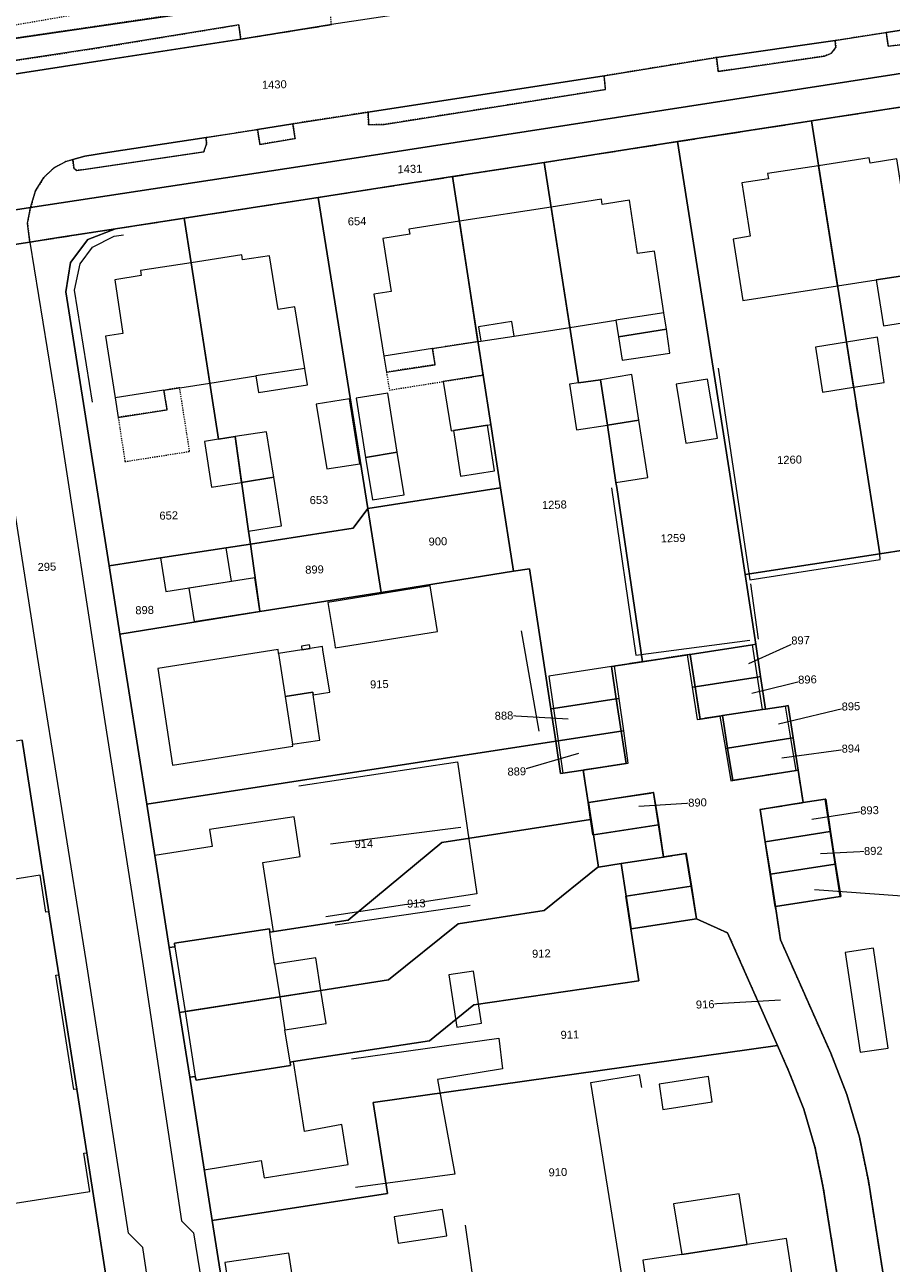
# Model space of a CAD drawing. Header units: millimetres. Extents: x -191 to 81095, y -508122 to 28741.
# Tile 230 of 251: x 5863 to 5939, y 9809 to 9918. Entities that reach past the tile are written whole.
import ezdxf

# ---------------------------------------------------------------- set-up
doc = ezdxf.new("R2010")
doc.units = ezdxf.units.MM
for name, pattern in [('VE22-087 DB - VST Hervest-Dorsten ALK VA2736$0$1', [0]), ('VE22-087 DB - VST Hervest-Dorsten ALK VA2736$0$2', [0.16, 0.06, -0.1]), ('VE22-087 DB - VST Hervest-Dorsten ALK VA2736$0$3', [0.26, 0.11, -0.15])]:
    doc.linetypes.add(name, pattern=pattern)
for name, color, linetype, lineweight in [('VE22-087 DB - VST Hervest-Dorsten ALK VA2736$0$AX_Bauteil', 7, 'VE22-087 DB - VST Hervest-Dorsten ALK VA2736$0$1', 18), ('VE22-087 DB - VST Hervest-Dorsten ALK VA2736$0$AX_Flurstueck', 9, 'VE22-087 DB - VST Hervest-Dorsten ALK VA2736$0$1', 18), ('VE22-087 DB - VST Hervest-Dorsten ALK VA2736$0$AX_Gebaeude', 7, 'VE22-087 DB - VST Hervest-Dorsten ALK VA2736$0$1', 18), ('VE22-087 DB - VST Hervest-Dorsten ALK VA2736$0$AX_SonstigesBauwerkOderSonstigeEinrichtung', 7, 'VE22-087 DB - VST Hervest-Dorsten ALK VA2736$0$1', 18), ('VE22-087 DB - VST Hervest-Dorsten ALK VA2736$0$AX_Strassenverkehr', 7, 'VE22-087 DB - VST Hervest-Dorsten ALK VA2736$0$1', 18), ('VE22-087 DB - VST Hervest-Dorsten ALK VA2736$0$AX_Strassenverkehrsanlage', 7, 'VE22-087 DB - VST Hervest-Dorsten ALK VA2736$0$1', 18), ('VE22-087 DB - VST Hervest-Dorsten ALK VA2736$0$AX_Vegetationsmerkmal', 7, 'VE22-087 DB - VST Hervest-Dorsten ALK VA2736$0$1', 18), ('VE22-087 DB - VST Hervest-Dorsten ALK VA2736$0$AX_Weg', 7, 'VE22-087 DB - VST Hervest-Dorsten ALK VA2736$0$1', 18), ('VE22-087 DB - VST Hervest-Dorsten ALK VA2736$0$AX_Wohnbauflaeche', 7, 'VE22-087 DB - VST Hervest-Dorsten ALK VA2736$0$1', 18), ('VE22-087 DB - VST Hervest-Dorsten ALK VA2736$0$Flurgrenzen', 9, 'VE22-087 DB - VST Hervest-Dorsten ALK VA2736$0$1', 18)]:
    doc.layers.add(name, color=color, linetype=linetype, lineweight=lineweight)
doc.layers.add('XREF ALK Kataster', color=251, linetype='Continuous')
doc.styles.add('VE22-087 DB - VST Hervest-Dorsten ALK VA2736$0$0', font='arial.ttf')

# ---------------------------------------------------------------- blocks, each defined once
blk = doc.blocks.new('VE22-087 DB - VST Hervest-Dorsten ALK VA2736')
at = {"layer": 'VE22-087 DB - VST Hervest-Dorsten ALK VA2736$0$AX_Bauteil', "color": 7, "linetype": 'VE22-087 DB - VST Hervest-Dorsten ALK VA2736$0$1', "lineweight": 13, "ltscale": 0.5}
for points in [[(5919.12, 9892.62, 0), (5914.9, 9891.97, 0), (5915.13, 9890.52, 0), (5919.33, 9891.2, 0)], [(5905.79, 9891.87, 0), (5902.88, 9891.41, 0), (5903.08, 9890.14, 0), (5905.99, 9890.59, 0)], [(5898.86, 9889.49, 0), (5894.59, 9888.83, 0), (5894.81, 9887.44, 0), (5899.07, 9888.07, 0)], [(5887.67, 9887.76, 0), (5883.38, 9887.1, 0), (5883.6, 9885.64, 0), (5887.91, 9886.31, 0)], [(5875.32, 9885.85, 0), (5871.04, 9885.19, 0), (5871.31, 9883.47, 0), (5875.59, 9884.12, 0)], [(5889.2, 9863.41, 0), (5888.13, 9863.24, 0), (5887.41, 9863.13, 0), (5885.37, 9862.81, 0), (5885.94, 9859.04, 0), (5888.35, 9859.41, 0), (5888.38, 9859.19, 0), (5889.84, 9859.41, 0), (5889.24, 9863.13, 0)], [(5888.08, 9863.55, 0), (5887.36, 9863.43, 0), (5887.41, 9863.13, 0), (5888.13, 9863.24, 0)], [(5888.35, 9859.41, 0), (5885.94, 9859.04, 0), (5886.57, 9854.86, 0), (5888.98, 9855.21, 0), (5888.38, 9859.19, 0)], [(5888.62, 9836.16, 0), (5885.02, 9835.6, 0), (5885.47, 9832.74, 0), (5889.07, 9833.3, 0)], [(5889.07, 9833.3, 0), (5885.47, 9832.74, 0), (5885.92, 9829.85, 0), (5889.52, 9830.41, 0)]]:
    blk.add_polyline3d(points, close=True, dxfattribs=at)
at = {"layer": 'VE22-087 DB - VST Hervest-Dorsten ALK VA2736$0$AX_Flurstueck', "linetype": 'VE22-087 DB - VST Hervest-Dorsten ALK VA2736$0$1', "lineweight": 13, "ltscale": 0.5}
for points in [[(6188.55, 9968.29, 0), (6063.14, 9947.86, 0), (5983.37, 9935.21, 0), (5977.66, 9934.3, 0), (5973.74, 9933.68, 0), (5966.33, 9932.5, 0), (5915.46, 9924.44, 0), (5764.61, 9902.39, 0), (5740.3, 9898.61, 0)], [(5684.62, 9874.38, 0), (5767.17, 9887.06, 0), (5857.8, 9900.94, 0), (5863.64, 9901.84, 0), (5888.77, 9905.68, 0), (5991.83, 9921.67, 0), (6018.91, 9925.74, 0), (6024.06, 9926.51, 0), (6030.92, 9927.54, 0), (6066.82, 9933.4, 0), (6123.78, 9941.7, 0), (6129.12, 9942.48, 0), (6130.22, 9942.64, 0), (6141.59, 9944.35, 0), (6203.21, 9954.25, 0)], [(6203.21, 9954.25, 0), (6141.59, 9944.35, 0), (6130.22, 9942.64, 0), (6129.12, 9942.48, 0), (6123.78, 9941.7, 0), (6066.82, 9933.4, 0), (6030.92, 9927.54, 0), (6024.06, 9926.51, 0), (6018.91, 9925.74, 0), (5991.83, 9921.67, 0), (5888.77, 9905.68, 0), (5863.64, 9901.84, 0), (5857.8, 9900.94, 0), (5767.17, 9887.06, 0), (5684.62, 9874.38, 0)], [(5729.83, 9878.15, 0), (5747.24, 9880.84, 0), (5764.12, 9883.44, 0), (5779.53, 9885.82, 0), (5797.26, 9888.56, 0), (5815.17, 9891.33, 0), (5829.88, 9893.61, 0), (5839.14, 9895.03, 0), (5851.43, 9896.93, 0), (5856.26, 9897.69, 0), (5858.77, 9898.08, 0), (5863.57, 9898.82, 0), (5866.08, 9899.21, 0), (5871.07, 9899.98, 0), (5877.1, 9900.91, 0), (5888.83, 9902.73, 0), (5900.61, 9904.55, 0), (5908.62, 9905.79, 0), (5920.31, 9907.61, 0), (5932.05, 9909.43, 0), (5943.03, 9911.13, 0)], [(5740.3, 9898.61, 0), (5764.61, 9902.39, 0), (5915.46, 9924.44, 0), (5908.03, 9926.01, 0), (5902.19, 9927.25, 0), (5887.76, 9925, 0), (5881.94, 9924.09, 0), (5854.97, 9919.88, 0), (5841.98, 9917.85, 0), (5757.72, 9904.68, 0), (5739.63, 9901.86, 0)], [(5882.27, 9795.96, 0), (5879.56, 9813.15, 0), (5877.58, 9825.7, 0), (5876.69, 9831.38, 0), (5875.79, 9837.06, 0), (5873.81, 9849.6, 0), (5871.46, 9864.5, 0), (5870.52, 9870.46, 0), (5866.74, 9894.45, 0), (5867.14, 9897.02, 0), (5868.66, 9899.05, 0), (5871.07, 9899.98, 0), (5866.08, 9899.21, 0), (5863.57, 9898.82, 0), (5858.77, 9898.08, 0)], [(5862.9, 9855.22, 0), (5865.25, 9840.19, 0), (5866.12, 9834.67, 0), (5867.68, 9824.65, 0), (5868.56, 9819.08, 0), (5871.18, 9802.33, 0)], [(5942.54, 9872.23, 0), (5938.02, 9871.53, 0), (5926.23, 9869.7, 0), (5927.16, 9863.6, 0), (5927.59, 9860.77, 0), (5928.02, 9857.93, 0), (5929.77, 9858.2, 0), (5930, 9858.24, 0), (5930.44, 9855.41, 0), (5930.87, 9852.57, 0), (5931.32, 9849.74, 0), (5933.24, 9850.04, 0), (5933.29, 9850.04, 0), (5933.72, 9847.2, 0), (5934.16, 9844.36, 0), (5934.6, 9841.53, 0), (5934.55, 9841.52, 0), (5928.88, 9840.64, 0), (5929.34, 9837.72, 0), (5933.73, 9827.82, 0), (5935.15, 9824.2, 0), (5936.25, 9820.45, 0), (5937.03, 9816.62, 0), (5938.91, 9804.74, 0)], [(5926.57, 9861.93, 0), (5931.09, 9863.95, 0)], [(5938.91, 9804.74, 0), (5937.03, 9816.62, 0), (5936.25, 9820.45, 0), (5935.15, 9824.2, 0), (5933.73, 9827.82, 0), (5929.34, 9837.72, 0), (5928.88, 9840.64, 0), (5928.44, 9843.48, 0), (5928, 9846.32, 0), (5927.56, 9849.15, 0), (5931.32, 9849.74, 0), (5930.87, 9852.57, 0), (5930.7, 9852.54, 0), (5925.15, 9851.69, 0), (5924.7, 9854.52, 0), (5924.25, 9857.36, 0), (5924.03, 9857.32, 0), (5922.28, 9857.05, 0), (5921.85, 9859.89, 0), (5921.42, 9862.72, 0), (5917.23, 9862.08, 0), (5914.52, 9861.65, 0), (5914.94, 9858.82, 0), (5915.37, 9855.99, 0), (5915.81, 9853.16, 0), (5912.05, 9852.59, 0), (5912.48, 9849.76, 0), (5912.52, 9849.76, 0), (5918.2, 9850.62, 0), (5918.65, 9847.8, 0), (5919.09, 9844.98, 0), (5919.12, 9844.99, 0), (5921.05, 9845.29, 0), (5921.51, 9842.43, 0), (5921.96, 9839.58, 0), (5924.69, 9838.34, 0), (5929.06, 9828.47, 0), (5930.07, 9826.19, 0), (5931.36, 9822.89, 0), (5932.37, 9819.49, 0), (5933.08, 9816.01, 0), (5934.96, 9804.13, 0)], [(5926.81, 9859.33, 0), (5931.69, 9860.52, 0)], [(5929.15, 9856.65, 0), (5935.5, 9858.17, 0)], [(5910.73, 9857.04, 0), (5905.11, 9857.36, 0)], [(5871.18, 9802.33, 0), (5868.56, 9819.08, 0), (5867.68, 9824.65, 0), (5866.12, 9834.67, 0), (5865.25, 9840.19, 0), (5862.9, 9855.22, 0), (5856.77, 9854.27, 0), (5855.53, 9852.56, 0), (5855.76, 9851.07, 0), (5844.44, 9849.3, 0), (5845.35, 9843.56, 0), (5842.34, 9843.12, 0), (5841.89, 9846.03, 0), (5830.54, 9844.27, 0), (5829.26, 9844.07, 0), (5828.59, 9848.33, 0), (5822.52, 9847.38, 0), (5803.78, 9844.42, 0), (5785.67, 9841.57, 0), (5770.89, 9839.24, 0), (5763.36, 9838.05, 0), (5759.35, 9837.42, 0), (5753.77, 9836.54, 0), (5736.4, 9833.8, 0)], [(5911.64, 9854.05, 0), (5906.23, 9852.47, 0)], [(5929.45, 9853.67, 0), (5935.5, 9854.48, 0)], [(5916.92, 9849.44, 0), (5922.06, 9849.75, 0)], [(5932.07, 9848.29, 0), (5937.13, 9849.07, 0)], [(5932.83, 9845.29, 0), (5937.46, 9845.52, 0)], [(5932.31, 9842.14, 0), (5940, 9841.59, 0)], [(5929.33, 9832.44, 0), (5922.73, 9832.08, 0)]]:
    blk.add_polyline3d(points, dxfattribs=at)
for points in [[(5947.72, 9883.93, 0), (5943.03, 9911.13, 0), (5932.05, 9909.43, 0), (5936.36, 9882.14, 0), (5938.02, 9871.53, 0), (5942.54, 9872.23, 0), (5949.53, 9873.32, 0)], [(5932.05, 9909.43, 0), (5920.31, 9907.61, 0), (5924.83, 9878.87, 0), (5926.23, 9869.7, 0), (5938.02, 9871.53, 0), (5936.36, 9882.14, 0)], [(5924.83, 9878.87, 0), (5920.31, 9907.61, 0), (5908.62, 9905.79, 0), (5911.64, 9886.48, 0), (5913.57, 9886.77, 0), (5914.17, 9882.8, 0), (5914.92, 9877.77, 0), (5914.99, 9877.34, 0), (5917.23, 9862.08, 0), (5921.42, 9862.72, 0), (5926.88, 9863.56, 0), (5927.16, 9863.6, 0), (5926.23, 9869.7, 0)], [(5909.45, 9857.98, 0), (5914.94, 9858.82, 0), (5914.52, 9861.65, 0), (5917.23, 9862.08, 0), (5914.99, 9877.34, 0), (5914.92, 9877.77, 0), (5914.17, 9882.8, 0), (5913.57, 9886.77, 0), (5911.64, 9886.48, 0), (5908.62, 9905.79, 0), (5900.61, 9904.55, 0), (5903.28, 9887.16, 0), (5903.95, 9882.85, 0), (5904.8, 9877.29, 0), (5905.94, 9870, 0), (5907.35, 9870.22, 0), (5909.21, 9857.94, 0)], [(5903.28, 9887.16, 0), (5900.61, 9904.55, 0), (5888.83, 9902.73, 0), (5893.17, 9875.5, 0), (5904.8, 9877.29, 0), (5903.95, 9882.85, 0)], [(5893.17, 9875.5, 0), (5888.83, 9902.73, 0), (5877.1, 9900.91, 0), (5877.71, 9897.01, 0), (5880.11, 9881.55, 0), (5881.57, 9881.78, 0), (5882.73, 9873.5, 0), (5882.89, 9872.37, 0), (5891.9, 9873.77, 0)], [(5868.66, 9899.05, 0), (5867.14, 9897.02, 0), (5866.74, 9894.45, 0), (5870.52, 9870.46, 0), (5875.03, 9871.16, 0), (5880.78, 9872.05, 0), (5882.89, 9872.37, 0), (5882.73, 9873.5, 0), (5881.57, 9881.78, 0), (5880.11, 9881.55, 0), (5877.71, 9897.01, 0), (5877.1, 9900.91, 0), (5871.07, 9899.98, 0)], [(5905.94, 9870, 0), (5904.8, 9877.29, 0), (5893.17, 9875.5, 0), (5894.34, 9868.14, 0)], [(5891.9, 9873.77, 0), (5882.89, 9872.37, 0), (5883.72, 9866.51, 0), (5883.72, 9866.46, 0), (5894.34, 9868.14, 0), (5893.17, 9875.5, 0)], [(5883.72, 9866.51, 0), (5882.89, 9872.37, 0), (5880.78, 9872.05, 0), (5875.03, 9871.16, 0), (5870.52, 9870.46, 0), (5871.46, 9864.5, 0), (5883.72, 9866.46, 0)], [(5905.94, 9870, 0), (5894.34, 9868.14, 0), (5883.72, 9866.46, 0), (5871.46, 9864.5, 0), (5873.81, 9849.6, 0), (5909.64, 9855.11, 0), (5909.21, 9857.94, 0), (5907.35, 9870.22, 0)], [(5927.16, 9863.6, 0), (5926.88, 9863.56, 0), (5921.42, 9862.72, 0), (5921.85, 9859.89, 0), (5927.32, 9860.73, 0), (5927.59, 9860.77, 0)], [(5927.59, 9860.77, 0), (5927.32, 9860.73, 0), (5921.85, 9859.89, 0), (5922.28, 9857.05, 0), (5924.03, 9857.32, 0), (5924.25, 9857.36, 0), (5927.76, 9857.89, 0), (5928.02, 9857.93, 0)], [(5909.45, 9857.98, 0), (5909.21, 9857.94, 0), (5909.64, 9855.11, 0), (5909.86, 9855.14, 0), (5915.37, 9855.99, 0), (5914.94, 9858.82, 0)], [(5929.77, 9858.2, 0), (5928.02, 9857.93, 0), (5927.76, 9857.89, 0), (5924.25, 9857.36, 0), (5924.7, 9854.52, 0), (5930.24, 9855.38, 0), (5930.44, 9855.41, 0), (5930, 9858.24, 0)], [(5915.37, 9855.99, 0), (5909.86, 9855.14, 0), (5909.64, 9855.11, 0), (5910.07, 9852.28, 0), (5910.27, 9852.31, 0), (5912.05, 9852.59, 0), (5915.81, 9853.16, 0)], [(5912.05, 9852.59, 0), (5910.27, 9852.31, 0), (5910.07, 9852.28, 0), (5909.64, 9855.11, 0), (5873.81, 9849.6, 0), (5875.79, 9837.06, 0), (5876.28, 9837.13, 0), (5876.24, 9837.45, 0), (5884.56, 9838.7, 0), (5884.6, 9838.41, 0), (5891.47, 9839.46, 0), (5899.67, 9846.25, 0), (5912.7, 9848.27, 0), (5912.48, 9849.76, 0)], [(5930.44, 9855.41, 0), (5930.24, 9855.38, 0), (5924.7, 9854.52, 0), (5925.15, 9851.69, 0), (5930.7, 9852.54, 0), (5930.87, 9852.57, 0)], [(5918.65, 9847.8, 0), (5918.2, 9850.62, 0), (5912.52, 9849.76, 0), (5912.48, 9849.76, 0), (5912.7, 9848.27, 0), (5912.9, 9846.92, 0), (5912.94, 9846.93, 0)], [(5933.29, 9850.04, 0), (5933.24, 9850.04, 0), (5931.32, 9849.74, 0), (5927.56, 9849.15, 0), (5928, 9846.32, 0), (5933.67, 9847.2, 0), (5933.72, 9847.2, 0)], [(5912.94, 9846.93, 0), (5912.9, 9846.92, 0), (5912.7, 9848.27, 0), (5899.67, 9846.25, 0), (5891.47, 9839.46, 0), (5884.6, 9838.41, 0), (5884.56, 9838.7, 0), (5876.24, 9837.45, 0), (5876.28, 9837.13, 0), (5875.79, 9837.06, 0), (5876.69, 9831.38, 0), (5889.07, 9833.3, 0), (5894.99, 9834.22, 0), (5901.09, 9839.12, 0), (5908.64, 9840.31, 0), (5913.34, 9844.09, 0), (5913.38, 9844.1, 0), (5915.36, 9844.4, 0), (5919.09, 9844.98, 0), (5918.65, 9847.8, 0)], [(5933.72, 9847.2, 0), (5933.67, 9847.2, 0), (5928, 9846.32, 0), (5928.44, 9843.48, 0), (5934.12, 9844.36, 0), (5934.16, 9844.36, 0)], [(5913.38, 9844.1, 0), (5913.34, 9844.09, 0), (5908.64, 9840.31, 0), (5901.09, 9839.12, 0), (5894.99, 9834.22, 0), (5889.07, 9833.3, 0), (5876.69, 9831.38, 0), (5877.58, 9825.7, 0), (5878.07, 9825.77, 0), (5878.13, 9825.45, 0), (5886.42, 9826.73, 0), (5886.37, 9827.03, 0), (5886.68, 9827.08, 0), (5898.58, 9828.88, 0), (5902.47, 9832.04, 0), (5916.93, 9834.14, 0), (5916.22, 9838.69, 0), (5915.77, 9841.54, 0), (5915.82, 9841.55, 0), (5921.51, 9842.43, 0), (5921.05, 9845.29, 0), (5919.12, 9844.99, 0), (5919.09, 9844.98, 0), (5915.36, 9844.4, 0)], [(5934.16, 9844.36, 0), (5934.12, 9844.36, 0), (5928.44, 9843.48, 0), (5928.88, 9840.64, 0), (5934.55, 9841.52, 0), (5934.6, 9841.53, 0)], [(5894.9, 9815.53, 0), (5893.64, 9823.49, 0), (5929.06, 9828.47, 0), (5924.69, 9838.34, 0), (5921.96, 9839.58, 0), (5921.51, 9842.43, 0), (5915.82, 9841.55, 0), (5915.77, 9841.54, 0), (5916.22, 9838.69, 0), (5916.93, 9834.14, 0), (5902.47, 9832.04, 0), (5898.58, 9828.88, 0), (5886.68, 9827.08, 0), (5886.37, 9827.03, 0), (5886.42, 9826.73, 0), (5878.13, 9825.45, 0), (5878.07, 9825.77, 0), (5877.58, 9825.7, 0), (5879.56, 9813.15, 0)], [(5931.36, 9822.89, 0), (5930.07, 9826.19, 0), (5929.06, 9828.47, 0), (5893.64, 9823.49, 0), (5894.9, 9815.53, 0), (5879.56, 9813.15, 0), (5882.27, 9795.96, 0), (5926.65, 9802.84, 0), (5934.96, 9804.13, 0), (5933.08, 9816.01, 0), (5932.37, 9819.49, 0)]]:
    blk.add_polyline3d(points, close=True, dxfattribs=at)
at = {"layer": 'VE22-087 DB - VST Hervest-Dorsten ALK VA2736$0$AX_Gebaeude', "color": 7, "linetype": 'VE22-087 DB - VST Hervest-Dorsten ALK VA2736$0$1', "lineweight": 13, "ltscale": 0.5}
for points in [[(5932.66, 9905.5, 0), (5934.32, 9894.98, 0), (5937.72, 9895.5, 0), (5942.56, 9896.25, 0), (5941.73, 9901.64, 0), (5940.24, 9901.41, 0), (5939.52, 9906.09, 0), (5937.19, 9905.73, 0), (5937.11, 9906.19, 0)], [(5928.19, 9904.81, 0), (5928.27, 9904.36, 0), (5925.93, 9904, 0), (5926.67, 9899.33, 0), (5925.18, 9899.08, 0), (5926.04, 9893.69, 0), (5934.32, 9894.98, 0), (5932.66, 9905.5, 0)], [(5913.72, 9902.11, 0), (5913.66, 9902.56, 0), (5909.23, 9901.87, 0), (5910.88, 9891.35, 0), (5914.9, 9891.97, 0), (5915.13, 9890.52, 0), (5919.33, 9891.2, 0), (5919.12, 9892.62, 0), (5918.3, 9898.03, 0), (5916.8, 9897.81, 0), (5916.09, 9902.48, 0)], [(5909.23, 9901.87, 0), (5901.21, 9900.64, 0), (5902.83, 9890.1, 0), (5903.08, 9890.14, 0), (5905.99, 9890.59, 0), (5910.88, 9891.35, 0)], [(5899.07, 9888.07, 0), (5898.86, 9889.49, 0), (5902.83, 9890.1, 0), (5901.21, 9900.64, 0), (5896.77, 9899.95, 0), (5896.85, 9899.51, 0), (5894.49, 9899.14, 0), (5895.23, 9894.5, 0), (5893.72, 9894.26, 0), (5894.59, 9888.83, 0), (5894.81, 9887.44, 0)], [(5873.34, 9895.88, 0), (5871.01, 9895.52, 0), (5871.72, 9890.82, 0), (5870.21, 9890.58, 0), (5871.04, 9885.19, 0), (5871.31, 9883.47, 0), (5875.59, 9884.12, 0), (5875.32, 9885.85, 0), (5876.7, 9886.06, 0), (5879.35, 9886.47, 0), (5877.71, 9897.01, 0), (5873.28, 9896.33, 0)], [(5882.21, 9897.25, 0), (5882.15, 9897.69, 0), (5877.71, 9897.01, 0), (5879.35, 9886.47, 0), (5883.38, 9887.1, 0), (5883.6, 9885.64, 0), (5887.91, 9886.31, 0), (5887.67, 9887.76, 0), (5886.79, 9893.14, 0), (5885.33, 9892.9, 0), (5884.56, 9897.6, 0)], [(5942.56, 9896.25, 0), (5937.72, 9895.5, 0), (5938.34, 9891.49, 0), (5943.18, 9892.24, 0)], [(5919.33, 9891.2, 0), (5915.13, 9890.52, 0), (5915.46, 9888.47, 0), (5919.64, 9889.09, 0)], [(5938.42, 9886.53, 0), (5937.84, 9890.48, 0), (5935.1, 9890.04, 0), (5935.73, 9886.1, 0)], [(5935.1, 9890.04, 0), (5932.41, 9889.62, 0), (5933.01, 9885.68, 0), (5935.73, 9886.1, 0)], [(5916.31, 9887.22, 0), (5913.57, 9886.77, 0), (5914.17, 9882.8, 0), (5916.93, 9883.23, 0)], [(5903.28, 9887.16, 0), (5899.78, 9886.61, 0), (5900.47, 9882.29, 0), (5900.69, 9882.33, 0), (5903.66, 9882.8, 0), (5903.95, 9882.85, 0)], [(5911.64, 9886.48, 0), (5910.84, 9886.37, 0), (5911.47, 9882.37, 0), (5914.17, 9882.8, 0), (5913.57, 9886.77, 0)], [(5922.94, 9886.82, 0), (5920.19, 9886.39, 0), (5921.04, 9881.22, 0), (5923.8, 9881.66, 0)], [(5892.48, 9879.41, 0), (5891.58, 9885.08, 0), (5888.67, 9884.62, 0), (5889.58, 9878.95, 0)], [(5895.75, 9880.42, 0), (5894.93, 9885.58, 0), (5892.15, 9885.14, 0), (5892.99, 9879.97, 0)], [(5916.93, 9883.23, 0), (5914.17, 9882.8, 0), (5914.92, 9877.77, 0), (5917.72, 9878.21, 0)], [(5881.57, 9881.78, 0), (5880.11, 9881.55, 0), (5878.86, 9881.35, 0), (5879.49, 9877.35, 0), (5882.13, 9877.77, 0)], [(5884.32, 9882.2, 0), (5881.57, 9881.78, 0), (5882.13, 9877.77, 0), (5884.95, 9878.22, 0)], [(5903.66, 9882.8, 0), (5900.69, 9882.33, 0), (5901.31, 9878.31, 0), (5904.27, 9878.78, 0)], [(5895.75, 9880.42, 0), (5892.99, 9879.97, 0), (5893.59, 9876.25, 0), (5896.35, 9876.68, 0)], [(5884.95, 9878.22, 0), (5882.13, 9877.77, 0), (5882.73, 9873.5, 0), (5885.62, 9873.96, 0)], [(5881.23, 9869.12, 0), (5880.78, 9872.05, 0), (5875.03, 9871.16, 0), (5875.48, 9868.23, 0)], [(5883.27, 9869.42, 0), (5877.49, 9868.51, 0), (5877.96, 9865.59, 0), (5883.72, 9866.51, 0)], [(5899.28, 9864.71, 0), (5898.64, 9868.71, 0), (5889.69, 9867.27, 0), (5890.28, 9863.58, 0), (5890.32, 9863.3, 0)], [(5889.84, 9859.41, 0), (5889.24, 9863.13, 0), (5889.2, 9863.41, 0), (5888.13, 9863.24, 0), (5888.08, 9863.55, 0), (5887.36, 9863.43, 0), (5887.41, 9863.13, 0), (5885.37, 9862.81, 0), (5885.32, 9863.15, 0), (5874.78, 9861.47, 0), (5876.06, 9853.01, 0), (5886.6, 9854.67, 0), (5886.57, 9854.86, 0), (5888.98, 9855.21, 0), (5888.38, 9859.19, 0)], [(5921.42, 9862.72, 0), (5921.15, 9862.67, 0), (5921.58, 9859.85, 0), (5921.85, 9859.89, 0), (5927.32, 9860.73, 0), (5926.88, 9863.56, 0)], [(5914.78, 9861.69, 0), (5914.52, 9861.65, 0), (5909.05, 9860.8, 0), (5909.45, 9857.98, 0), (5914.94, 9858.82, 0), (5915.19, 9858.86, 0)], [(5921.85, 9859.89, 0), (5921.58, 9859.85, 0), (5922.02, 9857.01, 0), (5922.28, 9857.05, 0), (5924.03, 9857.32, 0), (5924.25, 9857.36, 0), (5927.76, 9857.89, 0), (5927.32, 9860.73, 0)], [(5915.6, 9856.03, 0), (5915.19, 9858.86, 0), (5914.94, 9858.82, 0), (5909.45, 9857.98, 0), (5909.86, 9855.14, 0), (5915.37, 9855.99, 0)], [(5924.25, 9857.36, 0), (5924.03, 9857.32, 0), (5924.5, 9854.49, 0), (5924.7, 9854.52, 0), (5930.24, 9855.38, 0), (5929.77, 9858.2, 0), (5928.02, 9857.93, 0), (5927.76, 9857.89, 0)], [(5916, 9853.19, 0), (5915.6, 9856.03, 0), (5915.37, 9855.99, 0), (5909.86, 9855.14, 0), (5910.27, 9852.31, 0), (5912.05, 9852.59, 0), (5915.81, 9853.16, 0)], [(5924.7, 9854.52, 0), (5924.5, 9854.49, 0), (5924.97, 9851.66, 0), (5925.15, 9851.69, 0), (5930.7, 9852.54, 0), (5930.24, 9855.38, 0)], [(5918.23, 9850.62, 0), (5918.2, 9850.62, 0), (5912.52, 9849.76, 0), (5912.94, 9846.93, 0), (5918.65, 9847.8, 0), (5918.69, 9847.81, 0)], [(5927.56, 9849.15, 0), (5927.51, 9849.14, 0), (5927.95, 9846.31, 0), (5928, 9846.32, 0), (5933.67, 9847.2, 0), (5933.24, 9850.04, 0), (5931.32, 9849.74, 0)], [(5887.26, 9845.02, 0), (5886.73, 9848.51, 0), (5879.32, 9847.4, 0), (5879.54, 9845.9, 0), (5874.52, 9845.12, 0), (5875.79, 9837.06, 0), (5876.28, 9837.13, 0), (5876.24, 9837.45, 0), (5884.56, 9838.7, 0), (5884.6, 9838.41, 0), (5884.91, 9838.46, 0), (5883.98, 9844.51, 0)], [(5919.12, 9844.99, 0), (5918.69, 9847.81, 0), (5918.65, 9847.8, 0), (5912.94, 9846.93, 0), (5913.38, 9844.1, 0), (5915.36, 9844.4, 0), (5919.09, 9844.98, 0)], [(5928, 9846.32, 0), (5927.95, 9846.31, 0), (5928.39, 9843.48, 0), (5928.44, 9843.48, 0), (5934.12, 9844.36, 0), (5933.67, 9847.2, 0)], [(5921.05, 9845.29, 0), (5919.12, 9844.99, 0), (5919.09, 9844.98, 0), (5915.36, 9844.4, 0), (5915.82, 9841.55, 0), (5921.51, 9842.43, 0), (5921.55, 9842.43, 0), (5921.1, 9845.29, 0)], [(5928.44, 9843.48, 0), (5928.39, 9843.48, 0), (5928.82, 9840.63, 0), (5928.88, 9840.64, 0), (5934.55, 9841.52, 0), (5934.12, 9844.36, 0)], [(5866.12, 9834.67, 0), (5865.25, 9840.19, 0), (5864.99, 9840.16, 0), (5864.47, 9843.39, 0), (5860.77, 9842.81, 0), (5858.13, 9842.39, 0), (5858.09, 9842.62, 0), (5855.82, 9842.26, 0), (5856.13, 9840.3, 0), (5857.38, 9832.32, 0), (5856.13, 9832.13, 0), (5857.34, 9824.43, 0), (5858.59, 9824.64, 0), (5860.11, 9814.23, 0), (5862.31, 9814.55, 0), (5862.29, 9814.68, 0), (5868.83, 9815.71, 0), (5868.3, 9819.05, 0), (5868.56, 9819.08, 0), (5867.68, 9824.65, 0), (5867.43, 9824.62, 0), (5865.86, 9834.63, 0)], [(5921.99, 9839.58, 0), (5921.55, 9842.43, 0), (5921.51, 9842.43, 0), (5915.82, 9841.55, 0), (5916.26, 9838.69, 0), (5921.96, 9839.58, 0)], [(5888.62, 9836.16, 0), (5885.02, 9835.6, 0), (5884.6, 9838.41, 0), (5884.56, 9838.7, 0), (5876.24, 9837.45, 0), (5876.28, 9837.13, 0), (5877.18, 9831.45, 0), (5885.47, 9832.74, 0), (5889.07, 9833.3, 0)], [(5937.47, 9836.99, 0), (5935, 9836.63, 0), (5936.3, 9827.89, 0), (5938.76, 9828.25, 0)], [(5903.15, 9830.42, 0), (5902.43, 9835, 0), (5900.27, 9834.66, 0), (5900.99, 9830.07, 0)], [(5889.52, 9830.41, 0), (5889.07, 9833.3, 0), (5885.47, 9832.74, 0), (5877.18, 9831.45, 0), (5878.07, 9825.77, 0), (5878.13, 9825.45, 0), (5886.42, 9826.73, 0), (5886.37, 9827.03, 0), (5885.92, 9829.85, 0)], [(5884.09, 9816.9, 0), (5891.46, 9818.06, 0), (5890.91, 9821.55, 0), (5887.63, 9820.95, 0), (5886.68, 9827.08, 0), (5886.37, 9827.03, 0), (5886.42, 9826.73, 0), (5878.13, 9825.45, 0), (5878.07, 9825.77, 0), (5877.58, 9825.7, 0), (5878.85, 9817.59, 0), (5883.85, 9818.4, 0)], [(5923.01, 9825.77, 0), (5918.69, 9825.09, 0), (5919.03, 9822.88, 0), (5923.35, 9823.55, 0)], [(5926.42, 9811.05, 0), (5925.7, 9815.49, 0), (5919.97, 9814.63, 0), (5920.69, 9810.18, 0)], [(5899.73, 9814.13, 0), (5895.5, 9813.47, 0), (5895.85, 9811.17, 0), (5900.09, 9811.82, 0)], [(5929.85, 9811.59, 0), (5926.42, 9811.05, 0), (5920.69, 9810.18, 0), (5917.27, 9809.69, 0), (5917.53, 9807.91, 0), (5918.42, 9801.7, 0), (5922.96, 9802.4, 0), (5922.98, 9802.27, 0), (5926.65, 9802.84, 0), (5926.63, 9802.96, 0), (5931.08, 9803.66, 0)], [(5886.6, 9808.03, 0), (5886.25, 9810.29, 0), (5880.67, 9809.48, 0), (5881.01, 9807.27, 0)]]:
    blk.add_polyline3d(points, close=True, dxfattribs=at)
at = {"layer": 'VE22-087 DB - VST Hervest-Dorsten ALK VA2736$0$AX_SonstigesBauwerkOderSonstigeEinrichtung', "color": 7, "linetype": 'VE22-087 DB - VST Hervest-Dorsten ALK VA2736$0$3', "lineweight": 13, "ltscale": 0.5}
for points in [[(5902.83, 9890.1, 0), (5898.86, 9889.49, 0), (5899.07, 9888.07, 0), (5894.81, 9887.44, 0), (5895.07, 9885.86, 0), (5903.28, 9887.16, 0), (5902.83, 9890.1, 0)], [(5876.7, 9886.06, 0), (5875.32, 9885.85, 0), (5875.59, 9884.12, 0), (5871.31, 9883.47, 0), (5871.91, 9879.6, 0), (5877.57, 9880.49, 0)]]:
    blk.add_polyline3d(points, close=True, dxfattribs=at)
at = {"layer": 'VE22-087 DB - VST Hervest-Dorsten ALK VA2736$0$AX_Strassenverkehr', "color": 253, "linetype": 'VE22-087 DB - VST Hervest-Dorsten ALK VA2736$0$1', "lineweight": 13, "ltscale": 0.5, "true_color": 0x999999}
for points in [[(5881.87, 9917.83, 0), (5868.98, 9915.72, 0), (5837.47, 9910.98, 0), (5806.67, 9906.2, 0), (5792.75, 9904.07, 0), (5782.31, 9902.36, 0), (5770.2, 9900.62, 0), (5736.79, 9895.43, 0), (5736.98, 9894.19, 0), (5778.56, 9900.59, 0), (5804.61, 9904.61, 0), (5836.73, 9909.57, 0), (5870.29, 9914.78, 0), (5882.06, 9916.59, 0)], [(5941.46, 9917.6, 0), (5938.6, 9917.16, 0), (5938.77, 9915.96, 0), (5941.63, 9916.3, 0)], [(5934.11, 9916.46, 0), (5923.72, 9914.98, 0), (5923.86, 9913.75, 0), (5933.18, 9915.1, 0), (5933.8, 9915.35, 0), (5934.19, 9915.86, 0)], [(5913.87, 9913.37, 0), (5893.22, 9910.2, 0), (5893.23, 9909.08, 0), (5894.61, 9909.12, 0), (5913.99, 9912.17, 0)], [(5886.61, 9909.18, 0), (5883.51, 9908.66, 0), (5883.73, 9907.36, 0), (5886.82, 9907.88, 0)], [(5879.03, 9907.96, 0), (5870.38, 9906.66, 0), (5868.4, 9906.33, 0), (5867.33, 9906.05, 0), (5867.43, 9905.28, 0), (5867.69, 9905.09, 0), (5868.51, 9905.19, 0), (5878.81, 9906.71, 0), (5879.04, 9907.38, 0)]]:
    blk.add_polyline3d(points, close=True, dxfattribs=at)
at = {"layer": 'VE22-087 DB - VST Hervest-Dorsten ALK VA2736$0$AX_Strassenverkehrsanlage', "color": 7, "linetype": 'VE22-087 DB - VST Hervest-Dorsten ALK VA2736$0$1', "lineweight": 13, "ltscale": 0.5, "true_color": 0xf7f7f0}
for points in [[(5882.06, 9916.59, 0), (5889.99, 9917.85, 0)], [(5934.11, 9916.46, 0), (5938.6, 9917.16, 0)], [(5913.87, 9913.37, 0), (5923.72, 9914.98, 0)], [(5886.61, 9909.18, 0), (5893.22, 9910.2, 0)], [(5879.03, 9907.96, 0), (5883.51, 9908.66, 0)], [(5863.57, 9898.82, 0), (5863.36, 9900.48, 0), (5863.64, 9901.84, 0), (5864.08, 9903.31, 0), (5864.8, 9904.46, 0), (5865.69, 9905.31, 0), (5866.72, 9905.86, 0), (5867.33, 9906.05, 0)]]:
    blk.add_polyline3d(points, dxfattribs=at)
at = {"layer": 'VE22-087 DB - VST Hervest-Dorsten ALK VA2736$0$AX_Vegetationsmerkmal', "color": 7, "linetype": 'VE22-087 DB - VST Hervest-Dorsten ALK VA2736$0$1', "lineweight": 13, "ltscale": 0.5}
for points in [[(5869.07, 9884.8, 0), (5867.48, 9894.61, 0), (5867.98, 9896.92, 0), (5869.06, 9898.36, 0), (5870.97, 9899.34, 0), (5871.78, 9899.45, 0)], [(5926.69, 9868.9, 0), (5927.37, 9864.04, 0)], [(5906.61, 9864.78, 0), (5908.15, 9856, 0)], [(5891.76, 9827.32, 0), (5904.66, 9829.12, 0), (5904.99, 9826.43, 0), (5899.28, 9825.5, 0), (5900.81, 9817.22, 0), (5892.1, 9816.04, 0)], [(5915.41, 9808.56, 0), (5912.72, 9825.25, 0), (5916.95, 9825.93, 0), (5917.15, 9824.81, 0)], [(5901.72, 9812.75, 0), (5902.73, 9805.58, 0)]]:
    blk.add_polyline3d(points, dxfattribs=at)
at = {"layer": 'VE22-087 DB - VST Hervest-Dorsten ALK VA2736$0$AX_Flurstueck', "char_height": 0.7, "attachment_point": 2, "rotation": 1.5894, "style": 'VE22-087 DB - VST Hervest-Dorsten ALK VA2736$0$0', "bg_fill": 3, "box_fill_scale": 1, "bg_fill_color": 256, "bg_fill_transparency": 0}
for s, insert in [('1430', (5884.98, 9912.96)), ('1431', (5896.86, 9905.57)), ('654', (5892.23, 9900.99)), ('1260', (5930.11, 9880.11)), ('653', (5888.89, 9876.59)), ('652', (5875.73, 9875.23)), ('1258', (5909.51, 9876.17)), ('1259', (5919.91, 9873.25)), ('900', (5899.31, 9872.96)), ('295', (5865.06, 9870.74)), ('899', (5888.5, 9870.5)), ('898', (5873.62, 9866.95)), ('897', (5931.08, 9864.3)), ('915', (5894.18, 9860.46)), ('896', (5931.68, 9860.87)), ('895', (5935.49, 9858.52)), ('888', (5905.1, 9857.71)), ('894', (5935.49, 9854.83)), ('889', (5906.22, 9852.82)), ('890', (5922.05, 9850.1)), ('893', (5937.12, 9849.42)), ('914', (5892.82, 9846.48)), ('892', (5937.45, 9845.87)), ('913', (5897.42, 9841.26)), ('912', (5908.37, 9836.88)), ('916', (5922.72, 9832.43)), ('911', (5910.87, 9829.78)), ('910', (5909.82, 9817.74))]:
    blk.add_mtext(s, dxfattribs=dict(at, insert=insert))
at = {"layer": 'VE22-087 DB - VST Hervest-Dorsten ALK VA2736$0$AX_Strassenverkehr', "color": 253, "linetype": 'VE22-087 DB - VST Hervest-Dorsten ALK VA2736$0$1', "lineweight": 13, "ltscale": 0.5, "true_color": 0x999999}
for points in [[(5954.05, 9927.78, 0), (5930.69, 9924.11, 0), (5915.95, 9921.76, 0), (5889.99, 9917.85, 0), (5882.06, 9916.59, 0), (5870.29, 9914.78, 0), (5836.73, 9909.57, 0), (5804.61, 9904.61, 0), (5778.56, 9900.59, 0), (5736.98, 9894.19, 0)], [(5858.77, 9898.08, 0), (5863.57, 9898.82, 0), (5863.36, 9900.48, 0), (5863.64, 9901.84, 0), (5864.08, 9903.31, 0), (5864.8, 9904.46, 0), (5865.69, 9905.31, 0), (5866.72, 9905.86, 0), (5867.33, 9906.05, 0), (5868.4, 9906.33, 0), (5870.38, 9906.66, 0), (5879.03, 9907.96, 0), (5883.51, 9908.66, 0), (5886.61, 9909.18, 0), (5893.22, 9910.2, 0), (5913.87, 9913.37, 0), (5923.72, 9914.98, 0), (5934.11, 9916.46, 0), (5938.6, 9917.16, 0), (5941.46, 9917.6, 0)], [(5882.27, 9795.96, 0), (5879.56, 9813.15, 0), (5877.58, 9825.7, 0), (5876.69, 9831.38, 0), (5875.79, 9837.06, 0), (5873.81, 9849.6, 0), (5871.46, 9864.5, 0), (5870.52, 9870.46, 0), (5866.74, 9894.45, 0), (5867.14, 9897.02, 0), (5868.66, 9899.05, 0), (5871.07, 9899.98, 0), (5866.08, 9899.21, 0), (5863.57, 9898.82, 0), (5858.77, 9898.08, 0)], [(5862.9, 9855.22, 0), (5865.25, 9840.19, 0), (5866.12, 9834.67, 0), (5867.68, 9824.65, 0), (5868.56, 9819.08, 0), (5871.18, 9802.33, 0)]]:
    blk.add_polyline3d(points, dxfattribs=at)
at = {"layer": 'VE22-087 DB - VST Hervest-Dorsten ALK VA2736$0$AX_Strassenverkehrsanlage', "color": 7, "linetype": 'VE22-087 DB - VST Hervest-Dorsten ALK VA2736$0$1', "lineweight": 13, "ltscale": 0.5, "true_color": 0xf7f7f0}
for points in [[(5875.83, 9794.96, 0), (5873.46, 9810.79, 0), (5872.23, 9812.05, 0), (5868.5, 9835.93, 0), (5864.24, 9862.53, 0), (5859.88, 9890.44, 0), (5858.77, 9898.08, 0)], [(5863.57, 9898.82, 0), (5865.85, 9884.79, 0), (5870.14, 9856.83, 0), (5873.43, 9835.84, 0), (5876.86, 9813.12, 0), (5877.91, 9812.07, 0), (5880.56, 9795.7, 0)]]:
    blk.add_polyline3d(points, dxfattribs=at)
at = {"layer": 'VE22-087 DB - VST Hervest-Dorsten ALK VA2736$0$AX_Vegetationsmerkmal', "color": 7, "linetype": 'VE22-087 DB - VST Hervest-Dorsten ALK VA2736$0$1', "lineweight": 13, "ltscale": 0.5}
for points in [[(5923.86, 9887.78, 0), (5926.64, 9869.25, 0), (5938.05, 9871.02, 0), (5938.02, 9871.53, 0), (5936.36, 9882.14, 0), (5935.97, 9884.59, 0)], [(5914.54, 9877.31, 0), (5916.66, 9862.64, 0), (5926.63, 9863.96, 0)], [(5887.15, 9851.2, 0), (5901.03, 9853.3, 0), (5902.73, 9841.75, 0), (5889.49, 9839.73, 0)], [(5889.91, 9846.12, 0), (5901.34, 9847.59, 0)], [(5890.31, 9839.05, 0), (5902.16, 9840.77, 0)]]:
    blk.add_polyline3d(points, dxfattribs=at)
at = {"layer": 'VE22-087 DB - VST Hervest-Dorsten ALK VA2736$0$AX_Weg', "color": 7, "linetype": 'VE22-087 DB - VST Hervest-Dorsten ALK VA2736$0$2', "lineweight": 13, "ltscale": 0.5}
for points in [[(5966.33, 9932.5, 0), (5915.46, 9924.44, 0), (5764.61, 9902.39, 0), (5740.3, 9898.61, 0)], [(5736.79, 9895.43, 0), (5770.2, 9900.62, 0), (5782.31, 9902.36, 0), (5792.75, 9904.07, 0), (5806.67, 9906.2, 0), (5837.47, 9910.98, 0), (5868.98, 9915.72, 0), (5881.87, 9917.83, 0), (5882.06, 9916.59, 0), (5889.99, 9917.85, 0), (5889.9, 9919.09, 0), (5915.59, 9922.98, 0), (5915.95, 9922.79, 0), (5915.95, 9921.76, 0), (5930.69, 9924.11, 0), (5930.55, 9925.1, 0), (5930.73, 9925.26, 0), (5935.19, 9925.87, 0), (5950.72, 9928.47, 0)], [(5941.63, 9916.3, 0), (5938.77, 9915.96, 0), (5938.6, 9917.16, 0), (5934.11, 9916.46, 0), (5934.19, 9915.86, 0), (5933.8, 9915.35, 0), (5933.18, 9915.1, 0), (5923.86, 9913.75, 0), (5923.72, 9914.98, 0), (5913.87, 9913.37, 0), (5913.99, 9912.17, 0), (5894.61, 9909.12, 0), (5893.23, 9909.08, 0), (5893.22, 9910.2, 0), (5886.61, 9909.18, 0), (5886.82, 9907.88, 0), (5883.73, 9907.36, 0), (5883.51, 9908.66, 0), (5879.03, 9907.96, 0), (5879.04, 9907.38, 0), (5878.81, 9906.71, 0), (5868.51, 9905.19, 0), (5867.69, 9905.09, 0), (5867.43, 9905.28, 0), (5867.33, 9906.05, 0), (5866.72, 9905.86, 0), (5865.69, 9905.31, 0), (5864.8, 9904.46, 0), (5864.08, 9903.31, 0), (5863.64, 9901.84, 0), (5863.36, 9900.48, 0), (5863.57, 9898.82, 0), (5866.08, 9899.21, 0), (5871.07, 9899.98, 0), (5877.1, 9900.91, 0), (5888.83, 9902.73, 0), (5900.61, 9904.55, 0), (5908.62, 9905.79, 0), (5920.31, 9907.61, 0), (5932.05, 9909.43, 0), (5943.03, 9911.13, 0)], [(5938.91, 9804.74, 0), (5937.03, 9816.62, 0), (5936.25, 9820.45, 0), (5935.15, 9824.2, 0), (5933.73, 9827.82, 0), (5929.34, 9837.72, 0), (5928.88, 9840.64, 0), (5928.44, 9843.48, 0), (5928, 9846.32, 0), (5927.56, 9849.15, 0), (5931.32, 9849.74, 0), (5930.87, 9852.57, 0), (5930.7, 9852.54, 0), (5925.15, 9851.69, 0), (5924.7, 9854.52, 0), (5924.25, 9857.36, 0), (5924.03, 9857.32, 0), (5922.28, 9857.05, 0), (5921.85, 9859.89, 0), (5921.42, 9862.72, 0), (5917.23, 9862.08, 0), (5914.52, 9861.65, 0), (5914.94, 9858.82, 0), (5915.37, 9855.99, 0), (5915.81, 9853.16, 0), (5912.05, 9852.59, 0), (5912.48, 9849.76, 0), (5912.52, 9849.76, 0), (5918.2, 9850.62, 0), (5918.65, 9847.8, 0), (5919.09, 9844.98, 0), (5919.12, 9844.99, 0), (5921.05, 9845.29, 0), (5921.51, 9842.43, 0), (5921.96, 9839.58, 0), (5924.69, 9838.34, 0), (5929.06, 9828.47, 0), (5930.07, 9826.19, 0), (5931.36, 9822.89, 0), (5932.37, 9819.49, 0), (5933.08, 9816.01, 0), (5934.96, 9804.13, 0)]]:
    blk.add_polyline3d(points, dxfattribs=at)
blk.add_polyline3d([(5908.03, 9926.01, 0), (5901.59, 9925.18, 0), (5891.16, 9922.92, 0), (5889.63, 9923.29, 0), (5888.28, 9923.88, 0), (5887.76, 9925, 0), (5881.94, 9924.09, 0), (5881.76, 9923.13, 0), (5881.34, 9922.44, 0), (5879.93, 9921.32, 0), (5877.63, 9920.46, 0), (5852.08, 9916.04, 0), (5823.4, 9911.78, 0), (5764.61, 9902.39, 0), (5915.46, 9924.44, 0)], close=True, dxfattribs=at)
at = {"layer": 'VE22-087 DB - VST Hervest-Dorsten ALK VA2736$0$AX_Wohnbauflaeche', "color": 253, "linetype": 'VE22-087 DB - VST Hervest-Dorsten ALK VA2736$0$1', "lineweight": 13, "ltscale": 0.5, "true_color": 0x999999}
for points in [[(5979.26, 9879.94, 0), (5978.15, 9887.13, 0), (5973.62, 9915.88, 0), (5958.93, 9913.6, 0), (5943.03, 9911.13, 0), (5932.05, 9909.43, 0), (5920.31, 9907.61, 0), (5924.83, 9878.87, 0), (5926.23, 9869.7, 0), (5938.02, 9871.53, 0), (5942.54, 9872.23, 0), (5949.53, 9873.32, 0), (5964.6, 9875.66, 0), (5977.6, 9877.67, 0)], [(5907.35, 9870.22, 0), (5905.94, 9870, 0), (5894.34, 9868.14, 0), (5893.17, 9875.5, 0), (5888.83, 9902.73, 0), (5877.1, 9900.91, 0), (5871.07, 9899.98, 0), (5868.66, 9899.05, 0), (5867.14, 9897.02, 0), (5866.74, 9894.45, 0), (5870.52, 9870.46, 0), (5875.03, 9871.16, 0), (5880.78, 9872.05, 0), (5882.89, 9872.37, 0), (5883.72, 9866.51, 0), (5883.72, 9866.46, 0), (5871.46, 9864.5, 0), (5873.81, 9849.6, 0), (5909.64, 9855.11, 0), (5909.21, 9857.94, 0)]]:
    blk.add_polyline3d(points, close=True, dxfattribs=at)
for points in [[(5942.54, 9872.23, 0), (5938.02, 9871.53, 0), (5926.23, 9869.7, 0), (5924.83, 9878.87, 0), (5920.31, 9907.61, 0), (5908.62, 9905.79, 0), (5900.61, 9904.55, 0), (5888.83, 9902.73, 0), (5893.17, 9875.5, 0), (5894.34, 9868.14, 0), (5905.94, 9870, 0), (5907.35, 9870.22, 0), (5909.21, 9857.94, 0), (5909.45, 9857.98, 0), (5914.94, 9858.82, 0), (5914.52, 9861.65, 0), (5917.23, 9862.08, 0), (5921.42, 9862.72, 0), (5926.88, 9863.56, 0), (5927.16, 9863.6, 0), (5927.59, 9860.77, 0), (5928.02, 9857.93, 0), (5929.77, 9858.2, 0), (5930, 9858.24, 0), (5930.44, 9855.41, 0), (5930.87, 9852.57, 0), (5931.32, 9849.74, 0), (5933.24, 9850.04, 0), (5933.29, 9850.04, 0), (5933.72, 9847.2, 0), (5934.16, 9844.36, 0), (5934.6, 9841.53, 0), (5934.55, 9841.52, 0), (5928.88, 9840.64, 0), (5929.34, 9837.72, 0), (5933.73, 9827.82, 0), (5935.15, 9824.2, 0), (5936.25, 9820.45, 0), (5937.03, 9816.62, 0), (5938.91, 9804.74, 0)], [(5871.18, 9802.33, 0), (5868.56, 9819.08, 0), (5867.68, 9824.65, 0), (5866.12, 9834.67, 0), (5865.25, 9840.19, 0), (5862.9, 9855.22, 0), (5856.77, 9854.27, 0), (5855.53, 9852.56, 0), (5855.76, 9851.07, 0), (5844.44, 9849.3, 0), (5845.35, 9843.56, 0), (5842.34, 9843.12, 0), (5841.89, 9846.03, 0), (5830.54, 9844.27, 0), (5829.26, 9844.07, 0), (5828.59, 9848.33, 0), (5822.52, 9847.38, 0), (5820.43, 9859.89, 0), (5815.17, 9891.33, 0), (5797.26, 9888.56, 0), (5779.53, 9885.82, 0), (5764.12, 9883.44, 0), (5747.24, 9880.84, 0), (5729.83, 9878.15, 0)], [(5934.96, 9804.13, 0), (5933.08, 9816.01, 0), (5932.37, 9819.49, 0), (5931.36, 9822.89, 0), (5930.07, 9826.19, 0), (5929.06, 9828.47, 0), (5924.69, 9838.34, 0), (5921.96, 9839.58, 0), (5916.26, 9838.69, 0), (5916.22, 9838.69, 0), (5915.77, 9841.54, 0), (5915.82, 9841.55, 0), (5915.36, 9844.4, 0), (5913.38, 9844.1, 0), (5912.94, 9846.93, 0), (5912.9, 9846.92, 0), (5912.7, 9848.27, 0), (5912.48, 9849.76, 0), (5912.05, 9852.59, 0), (5910.27, 9852.31, 0), (5910.07, 9852.28, 0), (5909.64, 9855.11, 0), (5873.81, 9849.6, 0), (5875.79, 9837.06, 0), (5876.69, 9831.38, 0), (5877.58, 9825.7, 0), (5879.56, 9813.15, 0), (5882.27, 9795.96, 0)]]:
    blk.add_polyline3d(points, dxfattribs=at)
at = {"layer": 'VE22-087 DB - VST Hervest-Dorsten ALK VA2736$0$Flurgrenzen', "ltscale": 0.5}
for points in [[(5740.3, 9898.61, 0), (5764.61, 9902.39, 0), (5915.46, 9924.44, 0), (5908.03, 9926.01, 0), (5902.19, 9927.25, 0), (5899.1, 9933.43, 0), (5891.29, 9949.08, 0), (5873.96, 9983.96, 0), (5866.39, 9999.19, 0), (5859.11, 10013.85, 0), (5837.1, 10058.14, 0)], [(6188.55, 9968.29, 0), (6063.14, 9947.86, 0), (5983.37, 9935.21, 0), (5977.66, 9934.3, 0), (5973.74, 9933.68, 0), (5966.33, 9932.5, 0), (5915.46, 9924.44, 0), (5764.61, 9902.39, 0), (5740.3, 9898.61, 0)]]:
    blk.add_polyline3d(points, dxfattribs=at)

msp = doc.modelspace()

# ---------------------------------------------------------------- block references
at = {"layer": 'XREF ALK Kataster', "color": 251}
msp.add_blockref('VE22-087 DB - VST Hervest-Dorsten ALK VA2736', (0, 0), dxfattribs=at)

doc.saveas('drawing.dxf')
